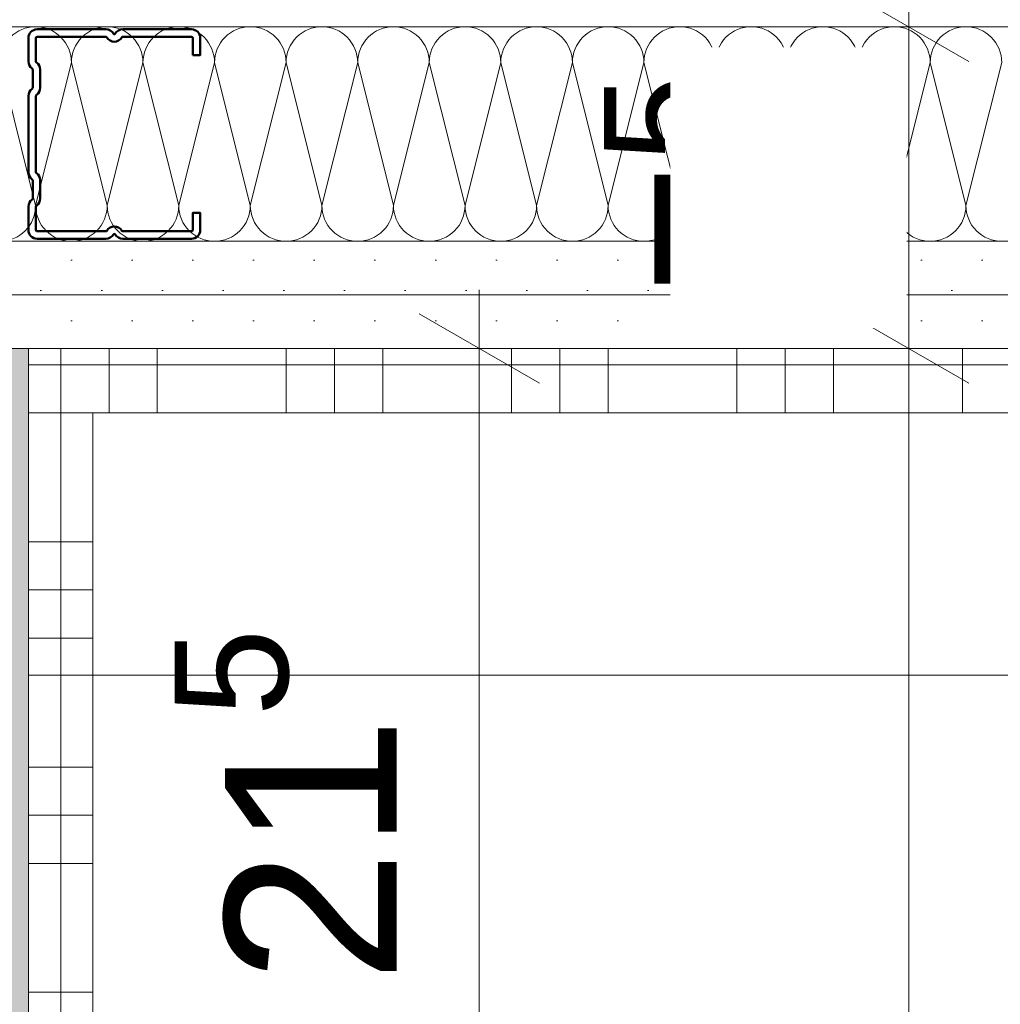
# Model space of a CAD drawing. Header units: metres. Extents: x -3.5 to 65.3, y -10.9 to 16.7.
# Tile 136 of 225: x 43.963 to 44.191, y 3.567 to 3.797. Entities that reach past the tile are written whole.
import ezdxf

# ---------------------------------------------------------------- set-up
doc = ezdxf.new("R2010")
doc.units = ezdxf.units.M
doc.header["$MEASUREMENT"] = 0
doc.linetypes.add('Wipeout_Contour', pattern=[1, 0, -1])
for name, color, linetype in [('102 - Bemaßung_ Beschriftung.Detail_ Ausschnitt', 7, 'Continuous'), ('654 - Abdeckung.Wand Belag', 7, 'Continuous'), ('660 - Unterkonstruktion.Trockenbau', 7, 'Continuous'), ('Neubau_606 - Struktur.Wand Innen Ausbau', 7, 'Continuous'), ('Neubau_650 - Abdeckung.Fußboden Aufbau', 7, 'Continuous')]:
    doc.layers.add(name, color=color, linetype=linetype)
doc.styles.add('ERSTELLTER_STIL_1', font='txt')
doc.dimstyles.new('ERSTELLTER_STIL__1', dxfattribs={"dimtxt": 0.04, "dimasz": 0.02128, "dimexe": 0.18, "dimexo": 0.0625, "dimgap": 0, "dimtad": 1, "dimtih": 1, "dimtoh": 1, "dimzin": 0, "dimdsep": 46, "dimtxsty": 'ERSTELLTER_STIL_1', "dimblk": 'ARROWHEAD_2', "dimblk1": 'ARROWHEAD_2', "dimblk2": 'ARROWHEAD_2', "dimcen": 0.09, "dimse1": 1, "dimse2": 1, "dimclrd": 7, "dimclre": 7, "dimclrt": 7, "dimazin": 0, "dimtfac": 1, "dimtdec": 4, "dimtmove": 0, "dimatfit": 3, "dimfxl": 1, "dimtolj": 1, "dimtzin": 0, "dimarcsym": 0})
doc.dimstyles.new('ERSTELLTER_STIL__3', dxfattribs={"dimtxt": 0.04, "dimasz": 0.02128, "dimexe": 0.18, "dimexo": 0.0625, "dimgap": 0, "dimtad": 1, "dimzin": 0, "dimdsep": 46, "dimtxsty": 'ERSTELLTER_STIL_1', "dimblk": 'ARROWHEAD_2', "dimblk1": 'ARROWHEAD_2', "dimblk2": 'ARROWHEAD_2', "dimcen": 0.09, "dimse1": 1, "dimse2": 1, "dimclrd": 7, "dimclre": 7, "dimclrt": 7, "dimazin": 0, "dimtfac": 1, "dimtdec": 4, "dimtmove": 0, "dimatfit": 3, "dimfxl": 1, "dimtolj": 1, "dimtzin": 0, "dimarcsym": 0})
doc.dimstyles.new('ERSTELLTER_STIL__4', dxfattribs={"dimtxt": 0.04, "dimasz": 0.02128, "dimexe": 0.18, "dimexo": 0.0625, "dimgap": 0, "dimtad": 1, "dimzin": 0, "dimdsep": 46, "dimtxsty": 'ERSTELLTER_STIL_1', "dimblk": 'ARROWHEAD_2', "dimblk1": 'ARROWHEAD_2', "dimblk2": 'ARROWHEAD_2', "dimcen": 0.09, "dimse1": 1, "dimse2": 1, "dimclrd": 7, "dimclre": 7, "dimclrt": 7, "dimazin": 0, "dimtfac": 1, "dimtdec": 4, "dimtmove": 2, "dimatfit": 3, "dimfxl": 1, "dimtolj": 1, "dimtzin": 0, "dimarcsym": 0})
doc.dimstyles.new('ERSTELLTER_STIL__5', dxfattribs={"dimtxt": 0.04, "dimasz": 0.02128, "dimexe": 0.18, "dimexo": 0.0625, "dimgap": 0, "dimtad": 1, "dimtih": 1, "dimtoh": 1, "dimzin": 0, "dimdsep": 46, "dimtxsty": 'ERSTELLTER_STIL_1', "dimblk": 'ARROWHEAD_2', "dimblk1": 'ARROWHEAD_2', "dimblk2": 'ARROWHEAD_2', "dimcen": 0.09, "dimclrd": 7, "dimclre": 7, "dimclrt": 7, "dimazin": 0, "dimtfac": 1, "dimtdec": 4, "dimtmove": 0, "dimatfit": 3, "dimfxl": 1, "dimtolj": 1, "dimtzin": 0, "dimarcsym": 0})
doc.dimstyles.new('ERSTELLTER_STIL__6', dxfattribs={"dimtxt": 0.04, "dimasz": 0.02128, "dimexe": 0.18, "dimexo": 0.0625, "dimgap": 0, "dimtad": 1, "dimzin": 0, "dimdsep": 46, "dimtxsty": 'ERSTELLTER_STIL_1', "dimblk": 'ARROWHEAD_2', "dimblk1": 'ARROWHEAD_2', "dimblk2": 'ARROWHEAD_2', "dimcen": 0.09, "dimclrd": 7, "dimclre": 7, "dimclrt": 7, "dimazin": 0, "dimtfac": 1, "dimtdec": 4, "dimtmove": 0, "dimatfit": 3, "dimfxl": 1, "dimtolj": 1, "dimtzin": 0, "dimarcsym": 0})
pattern_1 = [(45, (0, 0), (-0.007071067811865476, 0.007071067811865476), [0, -0.01])]

# ---------------------------------------------------------------- blocks, each defined once
blk = doc.blocks.new('*X81')
at = {"layer": 'Neubau_606 - Struktur.Wand Innen Ausbau', "color": 7, "linetype": 'Continuous', "lineweight": 5}
for p, q in [((43.96666309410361, 3.75333036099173), (43.95832972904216, 3.786663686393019)), ((43.96666309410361, 3.75333036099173), (43.97499639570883, 3.786663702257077)), ((43.98332976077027, 3.753330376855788), (43.97499639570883, 3.786663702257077)), ((43.98332976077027, 3.753330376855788), (43.99166306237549, 3.786663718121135)), ((43.99999642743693, 3.753330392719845), (43.99166306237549, 3.786663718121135)), ((43.99999642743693, 3.753330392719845), (44.00832972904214, 3.786663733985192)), ((44.01666309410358, 3.753330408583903), (44.00832972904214, 3.786663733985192)), ((44.01666309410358, 3.753330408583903), (44.0249963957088, 3.78666374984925)), ((44.03332976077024, 3.75333042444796), (44.0249963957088, 3.78666374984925)), ((44.03332976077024, 3.75333042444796), (44.04166306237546, 3.786663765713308)), ((44.0499964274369, 3.753330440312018), (44.04166306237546, 3.786663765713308)), ((44.0499964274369, 3.753330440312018), (44.05832972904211, 3.786663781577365)), ((44.06666309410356, 3.753330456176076), (44.05832972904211, 3.786663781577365)), ((44.06666309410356, 3.753330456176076), (44.07499639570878, 3.786663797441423)), ((44.08332976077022, 3.753330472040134), (44.07499639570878, 3.786663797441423)), ((44.08332976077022, 3.753330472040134), (44.09166306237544, 3.786663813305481)), ((44.09999642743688, 3.753330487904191), (44.09166306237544, 3.786663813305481)), ((44.09999642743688, 3.753330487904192), (44.10832972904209, 3.786663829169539)), ((44.11666309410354, 3.753330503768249), (44.10832972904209, 3.786663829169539)), ((44.11666309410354, 3.753330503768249), (44.12499639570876, 3.786663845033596)), ((44.1333297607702, 3.753330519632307), (44.12499639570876, 3.786663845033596)), ((44.1333297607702, 3.753330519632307), (44.14166306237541, 3.786663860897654)), ((44.14999642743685, 3.753330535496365), (44.14166306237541, 3.786663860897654)), ((44.14999642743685, 3.753330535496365), (44.15832972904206, 3.786663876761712)), ((44.16666309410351, 3.753330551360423), (44.15832972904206, 3.786663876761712)), ((44.16666309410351, 3.753330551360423), (44.17499639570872, 3.78666389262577)), ((44.18332976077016, 3.75333056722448), (44.17499639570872, 3.78666389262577)), ((44.18332976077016, 3.75333056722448), (44.19166306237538, 3.786663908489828))]:
    blk.add_line(p, q, dxfattribs=at)
for centre, radius, start, end in [((43.9666630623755, 3.786663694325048), 0.008333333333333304, 90.00005453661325, 180.0000545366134), ((43.9666630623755, 3.786663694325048), 0.008333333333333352, 5.453661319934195e-05, 90.00005453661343), ((43.98332972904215, 3.786663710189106), 0.008333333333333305, 90.00005453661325, 180.0000545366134), ((43.98332972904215, 3.786663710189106), 0.008333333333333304, 5.453661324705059e-05, 90.00005453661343), ((43.99999639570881, 3.786663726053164), 0.008333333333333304, 90.00005453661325, 180.0000545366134), ((43.99999639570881, 3.786663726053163), 0.008333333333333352, 5.453661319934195e-05, 90.00005453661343), ((44.01666306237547, 3.786663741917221), 0.008333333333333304, 90.00005453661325, 180.0000545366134), ((44.01666306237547, 3.786663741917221), 0.008333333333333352, 5.453661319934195e-05, 90.00005453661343), ((44.03332972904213, 3.786663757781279), 0.008333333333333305, 90.00005453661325, 180.0000545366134), ((44.03332972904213, 3.786663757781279), 0.008333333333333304, 5.453661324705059e-05, 90.00005453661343), ((44.04999639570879, 3.786663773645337), 0.008333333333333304, 90.00005453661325, 180.0000545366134), ((44.04999639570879, 3.786663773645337), 0.008333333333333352, 5.453661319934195e-05, 90.00005453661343), ((44.06666306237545, 3.786663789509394), 0.008333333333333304, 90.00005453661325, 180.0000545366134), ((44.06666306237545, 3.786663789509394), 0.008333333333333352, 5.453661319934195e-05, 90.00005453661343), ((44.08332972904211, 3.786663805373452), 0.008333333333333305, 90.00005453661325, 180.0000545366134), ((44.08332972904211, 3.786663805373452), 0.008333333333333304, 5.453661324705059e-05, 90.00005453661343), ((44.09999639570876, 3.78666382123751), 0.008333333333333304, 90.00005453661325, 180.0000545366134), ((44.09999639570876, 3.78666382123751), 0.008333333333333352, 5.453661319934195e-05, 90.00005453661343), ((44.11666306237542, 3.786663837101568), 0.008333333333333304, 90.00005453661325, 180.0000545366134), ((44.11666306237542, 3.786663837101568), 0.008333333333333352, 5.453661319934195e-05, 90.00005453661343), ((44.13332972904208, 3.786663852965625), 0.008333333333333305, 90.00005453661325, 180.0000545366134), ((44.13332972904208, 3.786663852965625), 0.008333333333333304, 5.453661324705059e-05, 90.00005453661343), ((44.14999639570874, 3.786663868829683), 0.008333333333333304, 90.00005453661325, 180.0000545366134), ((44.14999639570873, 3.786663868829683), 0.008333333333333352, 5.453661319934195e-05, 90.00005453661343), ((44.16666306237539, 3.786663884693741), 0.008333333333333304, 90.00005453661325, 180.0000545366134), ((44.16666306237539, 3.786663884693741), 0.008333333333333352, 5.453661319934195e-05, 90.00005453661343), ((44.18332972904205, 3.786663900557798), 0.008333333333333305, 90.00005453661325, 180.0000545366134), ((44.18332972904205, 3.786663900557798), 0.008333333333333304, 5.453661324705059e-05, 90.00005453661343), ((43.95832976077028, 3.753330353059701), 0.008333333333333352, 270.0000545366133, 5.453661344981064e-05), ((43.97499642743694, 3.753330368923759), 0.008333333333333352, 180.0000545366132, 270.0000545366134), ((43.97499642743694, 3.753330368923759), 0.008333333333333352, 270.0000545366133, 5.453661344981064e-05), ((43.9916630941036, 3.753330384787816), 0.008333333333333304, 180.0000545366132, 270.0000545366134), ((43.9916630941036, 3.753330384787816), 0.008333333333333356, 270.0000545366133, 5.453661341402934e-05), ((44.00832976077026, 3.753330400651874), 0.00833333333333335, 180.0000545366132, 270.0000545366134), ((44.00832976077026, 3.753330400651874), 0.008333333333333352, 270.0000545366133, 5.453661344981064e-05), ((44.02499642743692, 3.753330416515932), 0.008333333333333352, 180.0000545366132, 270.0000545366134), ((44.02499642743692, 3.753330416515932), 0.008333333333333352, 270.0000545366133, 5.453661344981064e-05), ((44.04166309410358, 3.753330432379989), 0.008333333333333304, 180.0000545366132, 270.0000545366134), ((44.04166309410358, 3.753330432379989), 0.008333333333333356, 270.0000545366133, 5.453661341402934e-05), ((44.05832976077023, 3.753330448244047), 0.00833333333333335, 180.0000545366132, 270.0000545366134), ((44.05832976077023, 3.753330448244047), 0.008333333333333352, 270.0000545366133, 5.453661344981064e-05), ((44.07499642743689, 3.753330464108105), 0.008333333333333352, 180.0000545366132, 270.0000545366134), ((44.07499642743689, 3.753330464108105), 0.008333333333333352, 270.0000545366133, 5.453661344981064e-05), ((44.09166309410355, 3.753330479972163), 0.008333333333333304, 180.0000545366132, 270.0000545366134), ((44.09166309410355, 3.753330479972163), 0.008333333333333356, 270.0000545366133, 5.453661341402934e-05), ((44.10832976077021, 3.753330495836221), 0.00833333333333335, 180.0000545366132, 270.0000545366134), ((44.10832976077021, 3.753330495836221), 0.008333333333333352, 270.0000545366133, 5.453661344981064e-05), ((44.12499642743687, 3.753330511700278), 0.008333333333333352, 180.0000545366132, 270.0000545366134), ((44.12499642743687, 3.753330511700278), 0.008333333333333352, 270.0000545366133, 5.453661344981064e-05), ((44.14166309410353, 3.753330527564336), 0.008333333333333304, 180.0000545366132, 270.0000545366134), ((44.14166309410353, 3.753330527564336), 0.008333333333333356, 270.0000545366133, 5.453661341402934e-05), ((44.15832976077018, 3.753330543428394), 0.00833333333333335, 180.0000545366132, 270.0000545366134), ((44.15832976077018, 3.753330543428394), 0.008333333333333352, 270.0000545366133, 5.453661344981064e-05), ((44.17499642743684, 3.753330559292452), 0.008333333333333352, 180.0000545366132, 270.0000545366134), ((44.17499642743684, 3.753330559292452), 0.008333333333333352, 270.0000545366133, 5.453661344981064e-05), ((44.1916630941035, 3.753330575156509), 0.008333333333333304, 180.0000545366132, 270.0000545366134)]:
    blk.add_arc(centre, radius, start, end, dxfattribs=at)
blk = doc.blocks.new('*X115')
at = {"layer": '654 - Abdeckung.Wand Belag', "color": 7, "linetype": 'Continuous', "lineweight": 5}
for p, q in [((43.96498991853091, 3.716250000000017), (43.96873840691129, 3.716250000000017)), ((43.97249999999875, 3.712488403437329), (43.97249999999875, 3.704998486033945)), ((43.96498991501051, 3.705000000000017), (43.97998839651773, 3.705000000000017))]:
    blk.add_line(p, q, dxfattribs=at)
blk = doc.blocks.new('*X116')
at = {"layer": '654 - Abdeckung.Wand Belag', "color": 7, "linetype": 'Continuous', "lineweight": 5}
for p, q in [((43.97249999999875, 3.719998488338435), (43.97249999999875, 3.712488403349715)), ((43.96873840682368, 3.716250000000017), (43.97998991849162, 3.716250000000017))]:
    blk.add_line(p, q, dxfattribs=at)
blk = doc.blocks.new('*X117')
at = {"layer": '654 - Abdeckung.Wand Belag', "color": 7, "linetype": 'Continuous', "lineweight": 5}
for p, q in [((43.98374999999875, 3.719998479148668), (43.98374999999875, 3.704998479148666)), ((43.99499999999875, 3.719998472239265), (43.99499999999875, 3.704998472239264)), ((44.02499999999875, 3.719998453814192), (44.02499999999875, 3.704998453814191)), ((44.03624999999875, 3.71999844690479), (44.03624999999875, 3.704998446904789)), ((44.04749999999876, 3.719998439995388), (44.04749999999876, 3.704998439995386)), ((44.07749999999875, 3.719998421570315), (44.07749999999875, 3.704998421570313)), ((44.08874999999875, 3.719998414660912), (44.08874999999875, 3.70499841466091)), ((44.09999999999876, 3.71999840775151), (44.09999999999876, 3.704998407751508)), ((44.12999999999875, 3.719998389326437), (44.12999999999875, 3.704998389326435)), ((44.14124999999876, 3.719998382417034), (44.14124999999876, 3.704998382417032)), ((44.15249999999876, 3.719998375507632), (44.15249999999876, 3.70499837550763)), ((44.18249999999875, 3.719998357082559), (44.18249999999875, 3.704998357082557)), ((43.97998991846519, 3.716250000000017), (43.99499999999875, 3.716250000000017)), ((43.99499999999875, 3.716250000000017), (44.04749999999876, 3.716250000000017)), ((44.04749999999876, 3.716250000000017), (44.09999999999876, 3.716250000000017)), ((44.09999999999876, 3.716250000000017), (44.15249999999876, 3.716250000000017)), ((44.15249999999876, 3.716250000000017), (44.20499999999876, 3.716250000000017)), ((43.97998991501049, 3.705000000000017), (43.99499999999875, 3.705000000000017)), ((43.99499999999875, 3.705000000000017), (44.04749999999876, 3.705000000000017)), ((44.04749999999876, 3.705000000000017), (44.09999999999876, 3.705000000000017)), ((44.09999999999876, 3.705000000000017), (44.15249999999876, 3.705000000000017)), ((44.15249999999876, 3.705000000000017), (44.20499999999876, 3.705000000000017))]:
    blk.add_line(p, q, dxfattribs=at)
blk = doc.blocks.new('*X119')
at = {"layer": '654 - Abdeckung.Wand Belag', "color": 7, "linetype": 'Continuous', "lineweight": 5}
for p, q in [((43.97249999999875, 3.704998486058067), (43.97249999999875, 3.675000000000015)), ((43.96498990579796, 3.675000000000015), (43.97998990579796, 3.675000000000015)), ((43.97249999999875, 3.675000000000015), (43.97249999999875, 3.622500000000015)), ((43.96498990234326, 3.663750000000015), (43.97998990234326, 3.663750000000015)), ((43.96498989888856, 3.652500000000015), (43.97998989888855, 3.652500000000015)), ((43.96498988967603, 3.622500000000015), (43.97998988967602, 3.622500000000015)), ((43.97249999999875, 3.622500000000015), (43.97249999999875, 3.570000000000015)), ((43.96498988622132, 3.611250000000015), (43.97998988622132, 3.611250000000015)), ((43.96498988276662, 3.600000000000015), (43.97998988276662, 3.600000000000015)), ((43.96498987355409, 3.570000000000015), (43.97998987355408, 3.570000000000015)), ((43.97249999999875, 3.570000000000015), (43.97249999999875, 3.517500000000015))]:
    blk.add_line(p, q, dxfattribs=at)
blk = doc.blocks.new('*D201')
at = {"layer": '102 - Bemaßung_ Beschriftung.Detail_ Ausschnitt', "color": 7, "linetype": 'Continuous', "lineweight": 5}
for p, q in [((44.15598810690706, 3.728079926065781), (44.18398810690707, 3.711914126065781)), ((44.19098810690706, 3.719997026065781), (44.14898810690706, 3.719997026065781)), ((44.16998810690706, 2.78997520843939), (44.16998810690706, 3.719997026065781)), ((44.15598810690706, 2.79805810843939), (44.18398810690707, 2.78189230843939)), ((44.19098810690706, 2.78997520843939), (44.14898810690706, 2.78997520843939))]:
    blk.add_line(p, q, dxfattribs=at)
at = {"layer": '102 - Bemaßung_ Beschriftung.Detail_ Ausschnitt', "color": 7, "lineweight": 5, "insert": (44.16198810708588, 3.22463171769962), "char_height": 0.04, "attachment_point": 7, "rotation": 90, "style": 'ERSTELLTER_STIL_1'}
blk.add_mtext('\\A1;{\\pql;\\fArial|b0|i0|c0|p38;93}', dxfattribs=at)
blk = doc.blocks.new('ARROWHEAD_2')
at = {"color": 0, "linetype": 'Continuous', "lineweight": 0}
for p, q in [((-0.3781315, -0.655), (0.3781315, 0.655)), ((0, 0), (-1, 0))]:
    blk.add_line(p, q, dxfattribs=at)
blk = doc.blocks.new('*D202')
at = {"layer": '102 - Bemaßung_ Beschriftung.Detail_ Ausschnitt', "color": 7, "linetype": 'Continuous', "lineweight": 5}
for p, q in [((44.15598810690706, 3.80307983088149), (44.18398810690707, 3.786914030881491)), ((44.16998810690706, 3.719997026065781), (44.16998810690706, 3.794997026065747)), ((44.15598810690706, 3.728079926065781), (44.18398810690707, 3.711914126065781)), ((44.19098810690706, 3.719997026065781), (44.14898810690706, 3.719997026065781))]:
    blk.add_line(p, q, dxfattribs=at)
at = {"layer": '102 - Bemaßung_ Beschriftung.Detail_ Ausschnitt', "color": 7, "lineweight": 5, "insert": (44.16242254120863, 3.732302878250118), "char_height": 0.04, "attachment_point": 7, "rotation": 90, "style": 'ERSTELLTER_STIL_1'}
blk.add_mtext('\\A1;{\\pql;\\fArial|b0|i0|c0|p38;7\\fArial|b0|i0|c0|p38;\\A1{\\H.66x;\\S5^  ;}}', dxfattribs=at)
at = {"color": 254, "linetype": 'Wipeout_Contour', "lineweight": 0, "ltscale": 177.2176022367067}
blk.add_wipeout([(44.16948810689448, 3.724802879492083), (44.16948810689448, 3.790191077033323), (44.1144881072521, 3.790191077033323), (44.1144881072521, 3.724802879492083)], dxfattribs=at).dxf.layer = '102 - Bemaßung_ Beschriftung.Detail_ Ausschnitt'
blk = doc.blocks.new('*D203')
at = {"layer": '102 - Bemaßung_ Beschriftung.Detail_ Ausschnitt', "color": 7, "linetype": 'Continuous', "lineweight": 5}
for p, q in [((44.15598810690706, 3.993081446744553), (44.18398810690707, 3.976915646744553)), ((44.19098810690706, 3.984998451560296), (44.14898810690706, 3.984998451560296)), ((44.16998810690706, 3.79499693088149), (44.16998810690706, 3.984998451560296)), ((44.15598810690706, 3.80307983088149), (44.18398810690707, 3.786914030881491)), ((44.19098810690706, 3.794997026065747), (44.14898810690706, 3.794997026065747)), ((44.16998810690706, 3.719997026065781), (44.16998810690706, 3.794997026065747))]:
    blk.add_line(p, q, dxfattribs=at)
at = {"layer": '102 - Bemaßung_ Beschriftung.Detail_ Ausschnitt', "color": 7, "lineweight": 5, "insert": (44.16198810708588, 3.859643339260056), "char_height": 0.04, "attachment_point": 7, "rotation": 90, "style": 'ERSTELLTER_STIL_1'}
blk.add_mtext('\\A1;{\\pql;\\fArial|b0|i0|c0|p38;19}', dxfattribs=at)
blk = doc.blocks.new('*D225')
at = {"layer": '102 - Bemaßung_ Beschriftung.Detail_ Ausschnitt', "color": 7, "linetype": 'Continuous', "lineweight": 5}
for p, q in [((44.26998810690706, 3.719997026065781), (44.26998810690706, 3.733689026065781)), ((44.28398810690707, 3.711914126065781), (44.25598810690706, 3.728079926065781)), ((44.29098810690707, 3.719997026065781), (44.24898810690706, 3.719997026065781)), ((44.26998810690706, 3.254975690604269), (44.26998810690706, 3.719997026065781)), ((44.25598810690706, 3.263058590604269), (44.28398810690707, 3.246892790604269)), ((44.29098810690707, 3.254975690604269), (44.24898810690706, 3.254975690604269))]:
    blk.add_line(p, q, dxfattribs=at)
at = {"layer": '102 - Bemaßung_ Beschriftung.Detail_ Ausschnitt', "color": 7, "lineweight": 5, "insert": (44.26264635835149, 3.456176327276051), "char_height": 0.04, "attachment_point": 7, "rotation": 90, "style": 'ERSTELLTER_STIL_1'}
blk.add_mtext('\\A1;{\\pql;\\fArial|b0|i0|c0|p38;46\\fArial|b0|i0|c0|p38;\\A1{\\H.66x;\\S5^  ;}}', dxfattribs=at)
blk = doc.blocks.new('*D284')
at = {"layer": '102 - Bemaßung_ Beschriftung.Detail_ Ausschnitt', "color": 7, "linetype": 'Continuous', "lineweight": 5}
for p, q in [((44.06998810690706, 3.719997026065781), (44.06998810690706, 3.733689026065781)), ((44.08398810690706, 3.711914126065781), (44.05598810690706, 3.728079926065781)), ((44.09098810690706, 3.719997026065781), (44.04898810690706, 3.719997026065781)), ((44.06998810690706, 3.504975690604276), (44.06998810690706, 3.719997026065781)), ((44.05598810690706, 3.513058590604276), (44.08398810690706, 3.496892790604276)), ((44.09098810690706, 3.504975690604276), (44.04898810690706, 3.504975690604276))]:
    blk.add_line(p, q, dxfattribs=at)
at = {"layer": '102 - Bemaßung_ Beschriftung.Detail_ Ausschnitt', "color": 7, "lineweight": 5, "insert": (44.06242254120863, 3.572115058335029), "char_height": 0.04, "attachment_point": 7, "rotation": 90, "style": 'ERSTELLTER_STIL_1'}
blk.add_mtext('\\A1;{\\pql;\\fArial|b0|i0|c0|p38;21\\fArial|b0|i0|c0|p38;\\A1{\\H.66x;\\S5^  ;}}', dxfattribs=at)
blk = doc.blocks.new('*D390')
at = {"layer": '102 - Bemaßung_ Beschriftung.Detail_ Ausschnitt', "color": 7, "linetype": 'Continuous', "lineweight": 5}
for p, q in [((43.96498994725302, 0.9762997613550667), (43.96498994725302, 1.018299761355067)), ((44.48699014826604, 0.9762997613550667), (44.48699014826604, 1.018299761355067)), ((43.97307284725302, 1.011299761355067), (43.95690704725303, 0.9832997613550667)), ((44.49507304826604, 1.011299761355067), (44.47890724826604, 0.9832997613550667)), ((43.95129794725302, 0.9972997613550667), (43.96498994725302, 0.9972997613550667)), ((43.96498994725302, 0.9972997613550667), (44.48699014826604, 0.9972997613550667))]:
    blk.add_line(p, q, dxfattribs=at)
at = {"layer": '102 - Bemaßung_ Beschriftung.Detail_ Ausschnitt', "color": 7, "lineweight": 5, "insert": (44.18561874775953, 1.004641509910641), "char_height": 0.04, "attachment_point": 7, "style": 'ERSTELLTER_STIL_1'}
blk.add_mtext('\\A1;{\\pql;\\fArial|b0|i0|c0|p38;52\\fArial|b0|i0|c0|p38;\\A1{\\H.66x;\\S2^  ;}}', dxfattribs=at)
blk = doc.blocks.new('*D421')
at = {"layer": '102 - Bemaßung_ Beschriftung.Detail_ Ausschnitt', "color": 7, "linetype": 'Continuous', "lineweight": 5}
for p, q in [((43.74498899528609, 3.385938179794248), (43.74498899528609, 3.889997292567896)), ((47.26997499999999, 3.385938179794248), (47.26997499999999, 3.427938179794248)), ((43.75307189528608, 3.420938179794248), (43.73690609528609, 3.392938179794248)), ((47.27805789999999, 3.420938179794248), (47.26189209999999, 3.392938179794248)), ((43.74498899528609, 3.406938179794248), (47.26997499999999, 3.406938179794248))]:
    blk.add_line(p, q, dxfattribs=at)
at = {"color": 254, "linetype": 'Wipeout_Contour', "lineweight": 0, "ltscale": 182.5584029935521}
blk.add_wipeout([(45.436753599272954, 3.407438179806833), (45.57821040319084, 3.407438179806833), (45.57821040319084, 3.4624381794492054), (45.436753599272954, 3.4624381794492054)], dxfattribs=at).dxf.layer = '102 - Bemaßung_ Beschriftung.Detail_ Ausschnitt'
at = {"layer": '102 - Bemaßung_ Beschriftung.Detail_ Ausschnitt', "color": 7, "lineweight": 5, "insert": (45.44425360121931, 3.407175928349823), "char_height": 0.04, "attachment_point": 7, "style": 'ERSTELLTER_STIL_1'}
blk.add_mtext('\\A1;{\\pql;\\fArial|b0|i0|c0|p38;3,52\\fArial|b0|i0|c0|p38;\\A1{\\H.66x;\\S5^  ;}}', dxfattribs=at)
blk = doc.blocks.new('*D428')
at = {"layer": '102 - Bemaßung_ Beschriftung.Detail_ Ausschnitt', "color": 7, "linetype": 'Continuous', "lineweight": 5}
for p, q in [((43.34736669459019, 3.72808139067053), (43.3753666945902, 3.71191559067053)), ((43.9649899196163, 3.71999849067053), (43.34036669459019, 3.71999849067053)), ((43.3613666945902, 0.7099822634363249), (43.3613666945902, 3.71999849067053)), ((43.34736669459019, 0.7180651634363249), (43.3753666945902, 0.7018993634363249)), ((43.72998899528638, 0.7099822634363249), (43.34036669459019, 0.7099822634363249)), ((43.3613666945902, 0.6962902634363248), (43.3613666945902, 0.7099822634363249))]:
    blk.add_line(p, q, dxfattribs=at)
at = {"color": 254, "linetype": 'Wipeout_Contour', "lineweight": 0, "ltscale": 173.5712449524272}
blk.add_wipeout([(43.36086669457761, 2.154278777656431), (43.36086669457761, 2.2757019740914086), (43.30586669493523, 2.2757019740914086), (43.30586669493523, 2.154278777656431)], dxfattribs=at).dxf.layer = '102 - Bemaßung_ Beschriftung.Detail_ Ausschnitt'
at = {"layer": '102 - Bemaßung_ Beschriftung.Detail_ Ausschnitt', "color": 7, "lineweight": 5, "insert": (43.35336669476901, 2.161778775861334), "char_height": 0.04, "attachment_point": 7, "rotation": 90, "style": 'ERSTELLTER_STIL_1'}
blk.add_mtext('\\A1;{\\pql;\\fArial|b0|i0|c0|p38;3,01}', dxfattribs=at)
blk = doc.blocks.new('*D429')
at = {"layer": '102 - Bemaßung_ Beschriftung.Detail_ Ausschnitt', "color": 7, "linetype": 'Continuous', "lineweight": 5}
for p, q in [((43.34736669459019, 4.068081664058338), (43.3753666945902, 4.051915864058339)), ((44.3699881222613, 4.059998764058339), (43.34036669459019, 4.059998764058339)), ((43.3613666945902, 3.71999849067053), (43.3613666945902, 4.059998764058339)), ((43.34736669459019, 3.72808139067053), (43.3753666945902, 3.71191559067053)), ((43.9649899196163, 3.71999849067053), (43.34036669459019, 3.71999849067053))]:
    blk.add_line(p, q, dxfattribs=at)
at = {"color": 254, "linetype": 'Wipeout_Contour', "lineweight": 0, "ltscale": 174.0417604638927}
blk.add_wipeout([(43.36086669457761, 3.852144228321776), (43.36086669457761, 3.927853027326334), (43.30586669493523, 3.927853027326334), (43.30586669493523, 3.852144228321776)], dxfattribs=at).dxf.layer = '102 - Bemaßung_ Beschriftung.Detail_ Ausschnitt'
at = {"layer": '102 - Bemaßung_ Beschriftung.Detail_ Ausschnitt', "color": 7, "lineweight": 5, "insert": (43.35336669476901, 3.859644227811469), "char_height": 0.04, "attachment_point": 7, "rotation": 90, "style": 'ERSTELLTER_STIL_1'}
blk.add_mtext('\\A1;{\\pql;\\fArial|b0|i0|c0|p38;34}', dxfattribs=at)

msp = doc.modelspace()

# ---------------------------------------------------------------- hatches: boundary and pattern name
at = {"layer": 'Neubau_606 - Struktur.Wand Innen Ausbau', "linetype": 'Continuous', "lineweight": 0, "true_color": 0x000000}
h = msp.add_hatch(dxfattribs=at)
h.set_pattern_fill('Gips_0001', color=18, style=0, pattern_type=2)
h.set_pattern_definition(pattern_1)
h.paths.add_polyline_path([(44.68498676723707, 3.744997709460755), (43.95248992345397, 3.744997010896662), (43.95248992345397, 3.732497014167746), (44.68498672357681, 3.732497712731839)])
h = msp.add_hatch(dxfattribs=at)
h.set_pattern_fill('Gips_0001', color=18, style=0, pattern_type=2)
h.set_pattern_definition(pattern_1)
h.paths.add_polyline_path([(43.95248992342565, 3.732497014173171), (43.95248992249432, 3.729372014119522), (43.96498991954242, 3.719997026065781), (43.96498992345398, 3.732497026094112)])
h = msp.add_hatch(dxfattribs=at)
h.set_pattern_fill('Gips_0001', color=18, style=0, pattern_type=2)
h.set_pattern_definition(pattern_1)
h.paths.add_polyline_path([(44.69748676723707, 3.732497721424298), (43.96498991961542, 3.732497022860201), (43.96498991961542, 3.719997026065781), (44.69748671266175, 3.719997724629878)])
h = msp.add_hatch(dxfattribs=at)
h.set_pattern_fill('Gips_0001', color=18, style=0, pattern_type=2)
h.set_pattern_definition(pattern_1)
h.paths.add_polyline_path([(43.95248992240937, 3.72937201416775), (43.9524899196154, 3.719997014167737), (43.96498991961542, 3.719997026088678)])
h = msp.add_hatch(dxfattribs=at)
h.set_pattern_fill('Gips_0001', color=18, style=0, pattern_type=2)
h.set_pattern_definition(pattern_1)
h.paths.add_polyline_path([(43.9524899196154, 3.719997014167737), (43.95248899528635, 0.7099822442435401), (43.96498899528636, 0.7099822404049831), (43.96498991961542, 3.719997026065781)])
at = {"layer": 'Neubau_650 - Abdeckung.Fußboden Aufbau', "linetype": 'Continuous', "lineweight": 13, "true_color": 0xafafaf}
h = msp.add_hatch(dxfattribs=at)
h.set_pattern_fill('Raster_60x60_Fuge_2mm_0001', color=253, style=0, pattern_type=2)
h.set_pattern_definition([(0, (46.29296832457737, 3.643497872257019), (0, 0.602), []), (90, (46.29296832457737, 3.643497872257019), (-0.602, 0), [])])
h.paths.add_polyline_path([(43.96498994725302, 0.2550000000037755), (47.16998900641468, 0.2550000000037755), (47.16998900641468, 0.7099822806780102), (47.26997499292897, 0.7099822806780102), (47.26997499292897, 3.719996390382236), (43.96498994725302, 3.719997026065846)])

# ---------------------------------------------------------------- linework, layer by layer
at = {"layer": '654 - Abdeckung.Wand Belag', "color": 7, "linetype": 'Continuous', "lineweight": 5, "flags": 128}
for points in [[(43.9649899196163, 3.71999849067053), (43.96498991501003, 3.704998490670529)], [(45.82998765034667, 3.719997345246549), (43.9649899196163, 3.71999849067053)], [(43.96498991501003, 3.704998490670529), (43.96498886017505, 0.2699999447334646)], [(43.97998886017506, 0.2699999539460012), (43.97998991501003, 3.704998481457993)], [(43.97998991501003, 3.704998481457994), (45.82998764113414, 3.704997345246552)]]:
    msp.add_lwpolyline(points, dxfattribs=at)
at = {"layer": 'Neubau_606 - Struktur.Wand Innen Ausbau', "color": 1, "linetype": 'Continuous', "lineweight": 5}
for p, q in [((43.93998992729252, 3.744997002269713), (44.63498676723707, 3.744997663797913)), ((43.95248992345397, 3.732497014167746), (44.6849867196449, 3.732497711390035))]:
    msp.add_line(p, q, dxfattribs=at)
at = {"layer": 'Neubau_606 - Struktur.Wand Innen Ausbau', "color": 1, "linetype": 'Continuous', "lineweight": 5, "flags": 128}
for points in [[(44.63498676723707, 3.794997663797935), (43.93998994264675, 3.794997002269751)], [(43.96498899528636, 0.7099822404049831), (43.96498991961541, 3.719997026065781)], [(43.96498991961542, 3.719997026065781), (44.69748676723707, 3.719997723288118)]]:
    msp.add_lwpolyline(points, dxfattribs=at)
at = {"layer": 'Neubau_650 - Abdeckung.Fußboden Aufbau', "color": 1, "linetype": 'Continuous', "lineweight": 13, "flags": 128}
msp.add_lwpolyline([(43.96498994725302, 0.2550000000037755), (43.96498994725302, 3.719997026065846), (45.85998777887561, 3.719996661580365)], dxfattribs=at)

# ---------------------------------------------------------------- block references
at = {"layer": '654 - Abdeckung.Wand Belag', "color": 7, "lineweight": 5}
for name in ['*X116', '*X117', '*X115', '*X119']:
    msp.add_blockref(name, (0, 0), dxfattribs=at)
at = {"layer": 'Neubau_606 - Struktur.Wand Innen Ausbau', "color": 1, "lineweight": 13}
msp.add_blockref('*X81', (0, 0), dxfattribs=at)

# ---------------------------------------------------------------- dimensions: what is measured, and where the dimension line sits
at = {"layer": '102 - Bemaßung_ Beschriftung.Detail_ Ausschnitt', "color": 7, "linetype": 'Continuous', "lineweight": 5}
dim = msp.add_linear_dim(base=(44.16998810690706, 3.719997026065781), p1=(43.96497917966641, 2.78997520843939), p2=(43.96498991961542, 3.719997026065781), angle=90, dimstyle='ERSTELLTER_STIL__3', dxfattribs=at)
dim.commit()
dim.dimension.update_dxf_attribs({"geometry": '*D201', "text_midpoint": (44.14198810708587, 3.255125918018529), "dimtype": 160, "text_rotation": 90})

# ---------------------------------------------------------------- next in the draw order: dimensions: what is measured, and where the dimension line sits
dim = msp.add_linear_dim(base=(44.16998810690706, 3.79499693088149), p1=(43.96498991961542, 3.719997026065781), p2=(43.86498994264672, 3.79499693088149), angle=90, dimstyle='ERSTELLTER_STIL__3', dxfattribs=at)
dim.commit()
dim.dimension.update_dxf_attribs({"geometry": '*D202', "text_midpoint": (44.14198810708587, 3.801573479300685), "dimtype": 160, "text_rotation": 90})

# ---------------------------------------------------------------- next in the draw order: dimensions: what is measured, and where the dimension line sits
for base, p1, p2, dimstyle, picture, middle in [((44.16998810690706, 3.984998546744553), (43.86498994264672, 3.79499693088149), (44.4449881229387, 3.984998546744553), 'ERSTELLTER_STIL__3', '*D203', (44.14198810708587, 3.890137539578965)), ((44.06998810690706, 3.719997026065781), (43.75998980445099, 3.504975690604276), (43.96498991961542, 3.719997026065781), 'ERSTELLTER_STIL__3', '*D284', (44.04198810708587, 3.656632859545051)), ((44.26998810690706, 3.719997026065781), (44.52998733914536, 3.254975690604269), (43.96498991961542, 3.719997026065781), 'ERSTELLTER_STIL__4', '*D225', (44.24198810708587, 3.540694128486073))]:
    dim = msp.add_linear_dim(base=base, p1=p1, p2=p2, angle=90, dimstyle=dimstyle, dxfattribs=at)
    dim.commit()
    dim.dimension.update_dxf_attribs({"geometry": picture, "text_midpoint": middle, "dimtype": 160, "text_rotation": 90})
dim = msp.add_linear_dim(base=(44.48699014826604, 0.9972997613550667), p1=(43.96498994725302, 3.719997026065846), p2=(44.48699014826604, 3.033540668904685), dimstyle='ERSTELLTER_STIL__1', dxfattribs=at)
dim.commit()
dim.dimension.update_dxf_attribs({"geometry": '*D390', "text_midpoint": (44.27013654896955, 1.025299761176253), "dimtype": 160})

# ---------------------------------------------------------------- next in the draw order: dimensions: what is measured, and where the dimension line sits
dim = msp.add_linear_dim(base=(47.26997499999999, 3.406938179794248), p1=(43.74498899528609, 3.889997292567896), p2=(47.26997499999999, 2.949982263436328), dimstyle='ERSTELLTER_STIL__5', dxfattribs=at)
dim.commit()
dim.dimension.update_dxf_attribs({"geometry": '*D421', "text_midpoint": (45.55023019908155, 3.434938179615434), "dimtype": 160})

# ---------------------------------------------------------------- next in the draw order: dimensions: what is measured, and where the dimension line sits
dim = msp.add_linear_dim(base=(43.3613666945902, 3.71999849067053), p1=(43.72998899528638, 0.7099822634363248), p2=(43.9649899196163, 3.71999849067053), angle=90, dimstyle='ERSTELLTER_STIL__6', dxfattribs=at)
dim.commit()
dim.dimension.update_dxf_attribs({"geometry": '*D428', "text_midpoint": (43.333366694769, 2.213731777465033), "dimtype": 160, "text_rotation": 90})

# ---------------------------------------------------------------- next in the draw order: dimensions: what is measured, and where the dimension line sits
dim = msp.add_linear_dim(base=(43.3613666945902, 4.059998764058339), p1=(43.9649899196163, 3.71999849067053), p2=(44.3699881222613, 4.059998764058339), angle=90, dimstyle='ERSTELLTER_STIL__6', dxfattribs=at)
dim.commit()
dim.dimension.update_dxf_attribs({"geometry": '*D429', "text_midpoint": (43.333366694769, 3.890138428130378), "dimtype": 160, "text_rotation": 90})

# ---------------------------------------------------------------- next in the draw order: linework, layer by layer
at = {"layer": '660 - Unterkonstruktion.Trockenbau', "color": 7, "linetype": 'Continuous', "lineweight": 50, "flags": 128}
msp.add_lwpolyline([(44.00323979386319, 3.788397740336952), (44.00498979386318, 3.788397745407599), (44.00498978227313, 3.792397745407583, 0.414213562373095), (44.00298977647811, 3.794397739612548), (43.98693833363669, 3.794397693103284, 0.267949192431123), (43.98520628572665, 3.793397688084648, -0.5773502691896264), (43.98477327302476, 3.793397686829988, 0.267949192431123), (43.98304121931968, 3.794397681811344), (43.96698977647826, 3.79439763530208, 0.414213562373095), (43.9649897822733, 3.792397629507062), (43.96498979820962, 3.786897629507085, 0.2504916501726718), (43.96587869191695, 3.785234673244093, -0.2504916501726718), (43.96598980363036, 3.785026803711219), (43.96598981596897, 3.780768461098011, -0.2504916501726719), (43.96587870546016, 3.780560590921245, 0.2504916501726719), (43.96498982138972, 3.778897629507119), (43.96498987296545, 3.761097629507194, 0.2504916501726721), (43.96587876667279, 3.759434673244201, -0.2504916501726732), (43.9659898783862, 3.759226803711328), (43.96598989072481, 3.75496846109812, -0.2504916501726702), (43.965878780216, 3.754760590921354, 0.2504916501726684), (43.96498989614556, 3.753097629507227), (43.96498991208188, 3.747597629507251, 0.4142135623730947), (43.9669899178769, 3.745597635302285), (43.98304136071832, 3.745597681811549, 0.2679491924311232), (43.98477340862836, 3.746597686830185, -0.5773502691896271), (43.98520642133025, 3.746597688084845, 0.2679491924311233), (43.98693847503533, 3.745597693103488), (44.00298991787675, 3.745597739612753, 0.414213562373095), (44.00498991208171, 3.74759774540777), (44.00498990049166, 3.751597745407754), (44.00323990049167, 3.751597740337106), (44.00323991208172, 3.747597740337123, -0.414213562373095), (44.0029899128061, 3.747347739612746), (43.98693846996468, 3.747347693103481, -0.2679491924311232), (43.98672196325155, 3.747472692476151, 0.5773502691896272), (43.98325786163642, 3.747472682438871, -0.2679491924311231), (43.98304135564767, 3.747347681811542), (43.96698991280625, 3.747347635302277, -0.414213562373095), (43.96673991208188, 3.747597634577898), (43.96673989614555, 3.753097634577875, -0.25049165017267), (43.96685100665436, 3.753305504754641, 0.2504916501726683), (43.9677398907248, 3.754968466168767), (43.9677398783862, 3.759226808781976, 0.250491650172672), (43.96685098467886, 3.760889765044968, -0.2504916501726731), (43.96673987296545, 3.761097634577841), (43.96673982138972, 3.778897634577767, -0.2504916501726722), (43.96685093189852, 3.779105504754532, 0.2504916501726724), (43.96773981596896, 3.780768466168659), (43.96773980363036, 3.785026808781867, 0.2504916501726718), (43.96685090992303, 3.786689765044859, -0.2504916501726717), (43.96673979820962, 3.786897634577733), (43.96673978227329, 3.79239763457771, -0.414213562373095), (43.96698978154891, 3.792647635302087), (43.98304122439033, 3.792647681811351, -0.2679491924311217), (43.98325773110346, 3.792522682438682, 0.5773502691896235), (43.98672183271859, 3.792522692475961, -0.2679491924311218), (43.98693833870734, 3.792647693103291), (44.00298978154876, 3.792647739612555, -0.4142135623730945), (44.00323978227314, 3.792397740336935)], format="xyb", close=True, dxfattribs=at)

doc.saveas('drawing.dxf')
